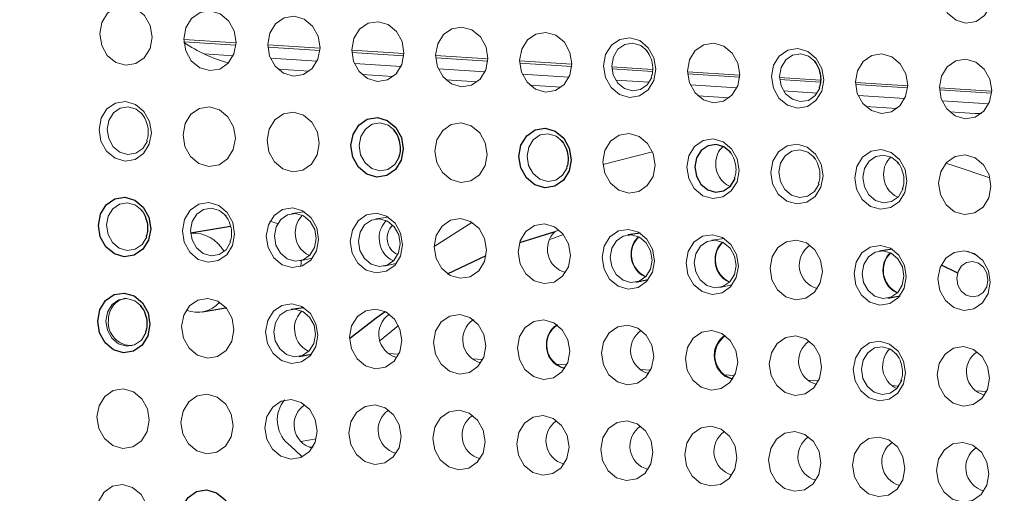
# Model space of a CAD drawing. Header units: millimetres. Extents: x -1472 to 1442, y -78 to 2620.
# Tile 81 of 102: x 700 to 741, y 967 to 986. Entities that reach past the tile are written whole.
import ezdxf

# ---------------------------------------------------------------- set-up
doc = ezdxf.new("R2010")
doc.units = ezdxf.units.MM

msp = doc.modelspace()

# ---------------------------------------------------------------- linework, layer by layer
at = {"color": 144, "linetype": 'Continuous', "lineweight": 18}
for p, q in [((706.935, 985.606), (709.106, 985.468)), ((706.938, 985.519), (709.101, 985.381)), ((710.421, 985.384), (712.592, 985.245)), ((710.424, 985.297), (712.587, 985.159)), ((707.778, 985.01), (708.985, 984.933)), ((713.907, 985.161), (716.078, 985.023)), ((713.91, 985.074), (716.073, 984.936)), ((717.393, 984.939), (719.564, 984.801)), ((710.534, 984.834), (712.471, 984.711)), ((714.02, 984.612), (715.957, 984.488)), ((717.396, 984.852), (719.559, 984.714)), ((720.879, 984.717), (723.05, 984.578)), ((720.882, 984.63), (723.045, 984.492)), ((724.703, 984.473), (726.404, 984.364)), ((710.851, 984.38), (712.147, 984.297)), ((714.336, 984.157), (715.633, 984.075)), ((717.506, 984.39), (719.443, 984.266)), ((720.992, 984.167), (722.928, 984.044)), ((724.71, 984.385), (726.394, 984.278)), ((727.851, 984.272), (730.021, 984.133)), ((727.854, 984.185), (730.017, 984.047)), ((717.822, 983.935), (719.119, 983.852)), ((721.308, 983.713), (722.605, 983.63)), ((724.868, 983.92), (726.264, 983.831)), ((727.964, 983.722), (729.9, 983.599)), ((731.675, 984.028), (733.376, 983.919)), ((731.682, 983.941), (733.366, 983.833)), ((734.822, 983.827), (736.993, 983.689)), ((734.826, 983.74), (736.989, 983.602)), ((728.28, 983.268), (729.577, 983.185)), ((731.84, 983.475), (733.236, 983.386)), ((734.935, 983.278), (736.872, 983.154)), ((738.308, 983.605), (740.479, 983.466)), ((738.312, 983.518), (740.475, 983.38)), ((735.252, 982.823), (736.549, 982.74)), ((738.421, 983.055), (740.358, 982.932)), ((738.738, 982.601), (739.786, 982.534)), ((739.786, 982.534), (740.064, 982.542)), ((726.398, 980.949), (724.339, 980.417)), ((711.944, 978.449), (711.426, 978.379)), ((710.514, 978.057), (710.833, 977.961)), ((715.429, 978.227), (714.912, 978.157)), ((729.373, 977.337), (728.856, 977.267)), ((739.47, 976.817), (739.877, 976.639)), ((711.762, 976.417), (712.273, 976.523)), ((715.248, 976.195), (715.759, 976.301)), ((729.192, 975.305), (729.703, 975.411)), ((704.41, 974.833), (704.527, 974.858)), ((715.083, 973.107), (715.847, 973.735)), ((715.42, 972.568), (715.864, 972.54)), ((718.906, 972.346), (719.35, 972.318)), ((722.392, 972.124), (722.836, 972.095)), ((725.878, 971.901), (726.322, 971.873)), ((729.364, 971.679), (729.808, 971.651)), ((732.85, 971.456), (733.294, 971.428)), ((736.336, 971.234), (736.628, 971.215)), ((739.822, 971.012), (740.266, 970.983)), ((711.798, 968.913), (712.434, 969.022)), ((711.552, 968.566), (711.258, 968.821)), ((711.854, 968.269), (711.552, 968.566))]:
    msp.add_line(p, q, dxfattribs=at)
at = {"color": 7, "linetype": 'Continuous', "lineweight": 25}
for p, q in [((708.872, 977.847), (707.218, 977.564)), ((720.883, 977.177), (722.353, 977.64)), ((725.887, 977.56), (725.37, 977.49)), ((736.345, 976.893), (735.828, 976.823)), ((738.385, 976.244), (739.065, 975.92)), ((725.706, 975.528), (726.217, 975.634)), ((736.164, 974.861), (736.675, 974.967)), ((707.704, 974.3), (708.686, 974.468)), ((711.914, 974.469), (711.397, 974.4)), ((711.732, 972.438), (712.244, 972.544)), ((712.154, 968.669), (712.302, 968.694))]:
    msp.add_line(p, q, dxfattribs=at)
at = {"color": 144, "linetype": 'Continuous', "lineweight": 18, "flags": 128}
for points in [[(740.509, 987.464), (740.423, 986.995), (740.185, 986.608), (739.83, 986.362), (739.414, 986.294), (739, 986.415), (738.649, 986.706), (738.417, 987.123), (738.338, 987.602), (738.424, 988.071), (738.662, 988.459), (739.016, 988.705), (739.433, 988.773), (739.847, 988.652), (740.198, 988.361), (740.43, 987.943), (740.509, 987.464)], [(705.62, 985.708), (705.534, 985.239), (705.295, 984.852), (704.941, 984.606), (704.525, 984.538), (704.11, 984.659), (703.76, 984.95), (703.528, 985.367), (703.449, 985.847), (703.535, 986.316), (703.773, 986.703), (704.127, 986.949), (704.543, 987.017), (704.958, 986.896), (705.308, 986.605), (705.541, 986.188), (705.62, 985.708)], [(709.106, 985.486), (709.02, 985.017), (708.781, 984.63), (708.427, 984.383), (708.011, 984.316), (707.596, 984.436), (707.246, 984.728), (707.014, 985.145), (706.935, 985.624), (707.021, 986.093), (707.259, 986.48), (707.613, 986.726), (708.029, 986.794), (708.444, 986.673), (708.794, 986.382), (709.027, 985.965), (709.106, 985.486)], [(712.592, 985.263), (712.506, 984.794), (712.267, 984.407), (711.913, 984.161), (711.497, 984.093), (711.082, 984.214), (710.732, 984.505), (710.5, 984.922), (710.421, 985.402), (710.507, 985.871), (710.745, 986.258), (711.099, 986.504), (711.515, 986.572), (711.93, 986.451), (712.28, 986.16), (712.513, 985.743), (712.592, 985.263)], [(716.078, 985.041), (715.992, 984.572), (715.753, 984.185), (715.399, 983.939), (714.983, 983.871), (714.568, 983.992), (714.218, 984.283), (713.986, 984.7), (713.907, 985.179), (713.993, 985.648), (714.231, 986.035), (714.585, 986.282), (715.001, 986.35), (715.416, 986.229), (715.766, 985.938), (715.999, 985.52), (716.078, 985.041)], [(719.564, 984.819), (719.478, 984.35), (719.239, 983.962), (718.885, 983.716), (718.469, 983.648), (718.054, 983.769), (717.704, 984.06), (717.472, 984.477), (717.393, 984.957), (717.479, 985.426), (717.717, 985.813), (718.071, 986.059), (718.487, 986.127), (718.902, 986.006), (719.252, 985.715), (719.485, 985.298), (719.564, 984.819)], [(723.05, 984.596), (722.964, 984.127), (722.725, 983.74), (722.371, 983.494), (721.955, 983.426), (721.54, 983.547), (721.19, 983.838), (720.958, 984.255), (720.879, 984.735), (720.965, 985.204), (721.203, 985.591), (721.557, 985.837), (721.973, 985.905), (722.388, 985.784), (722.738, 985.493), (722.971, 985.076), (723.05, 984.596)], [(726.536, 984.374), (726.45, 983.905), (726.211, 983.518), (725.857, 983.272), (725.441, 983.204), (725.026, 983.325), (724.676, 983.616), (724.444, 984.033), (724.365, 984.512), (724.451, 984.981), (724.689, 985.368), (725.043, 985.615), (725.459, 985.682), (725.874, 985.562), (726.224, 985.27), (726.457, 984.853), (726.536, 984.374)], [(726.18, 985.137), (725.909, 985.358), (725.578, 985.454), (725.245, 985.4), (724.962, 985.203), (724.772, 984.894), (724.703, 984.519), (724.766, 984.136), (724.952, 983.802), (725.232, 983.57), (725.563, 983.473), (725.896, 983.527), (726.179, 983.724), (726.369, 984.033), (726.371, 984.037)], [(730.022, 984.151), (729.936, 983.682), (729.697, 983.295), (729.343, 983.049), (728.927, 982.981), (728.512, 983.102), (728.162, 983.393), (727.93, 983.81), (727.851, 984.29), (727.937, 984.759), (728.175, 985.146), (728.529, 985.392), (728.945, 985.46), (729.36, 985.339), (729.71, 985.048), (729.943, 984.631), (730.022, 984.151)], [(733.508, 983.929), (733.422, 983.46), (733.183, 983.073), (732.829, 982.827), (732.413, 982.759), (731.998, 982.88), (731.648, 983.171), (731.416, 983.588), (731.336, 984.068), (731.423, 984.537), (731.661, 984.924), (732.015, 985.17), (732.431, 985.238), (732.846, 985.117), (733.196, 984.826), (733.429, 984.409), (733.508, 983.929)], [(733.152, 984.692), (732.881, 984.913), (732.55, 985.01), (732.217, 984.955), (731.934, 984.759), (731.744, 984.449), (731.675, 984.074), (731.738, 983.691), (731.924, 983.358), (732.204, 983.125), (732.535, 983.028), (732.868, 983.082), (733.151, 983.279), (733.341, 983.589), (733.343, 983.592)], [(736.994, 983.707), (736.908, 983.238), (736.669, 982.851), (736.315, 982.604), (735.899, 982.537), (735.484, 982.657), (735.134, 982.949), (734.902, 983.366), (734.822, 983.845), (734.909, 984.314), (735.147, 984.701), (735.501, 984.947), (735.917, 985.015), (736.332, 984.894), (736.682, 984.603), (736.915, 984.186), (736.994, 983.707)], [(740.48, 983.484), (740.394, 983.015), (740.155, 982.628), (739.801, 982.382), (739.385, 982.314), (738.97, 982.435), (738.62, 982.726), (738.388, 983.143), (738.308, 983.623), (738.395, 984.092), (738.633, 984.479), (738.987, 984.725), (739.403, 984.793), (739.818, 984.672), (740.168, 984.381), (740.401, 983.964), (740.48, 983.484)], [(705.59, 981.728), (705.504, 981.259), (705.266, 980.872), (704.912, 980.626), (704.496, 980.558), (704.081, 980.679), (703.731, 980.97), (703.498, 981.387), (703.419, 981.867), (703.505, 982.336), (703.744, 982.723), (704.098, 982.969), (704.514, 983.037), (704.929, 982.916), (705.279, 982.625), (705.511, 982.208), (705.59, 981.728)], [(705.234, 982.491), (704.964, 982.712), (704.633, 982.809), (704.3, 982.755), (704.017, 982.558), (703.826, 982.248), (703.758, 981.874), (703.821, 981.49), (704.007, 981.157), (704.286, 980.924), (704.618, 980.828), (704.951, 980.882), (705.234, 981.079), (705.424, 981.388), (705.426, 981.392)], [(709.076, 981.506), (708.99, 981.037), (708.752, 980.65), (708.398, 980.404), (707.982, 980.336), (707.567, 980.457), (707.217, 980.748), (706.984, 981.165), (706.905, 981.644), (706.991, 982.114), (707.23, 982.501), (707.584, 982.747), (708, 982.815), (708.415, 982.694), (708.765, 982.403), (708.997, 981.986), (709.076, 981.506)], [(712.562, 981.284), (712.476, 980.815), (712.238, 980.428), (711.884, 980.181), (711.468, 980.114), (711.053, 980.234), (710.703, 980.525), (710.47, 980.943), (710.391, 981.422), (710.477, 981.891), (710.716, 982.278), (711.07, 982.524), (711.486, 982.592), (711.901, 982.471), (712.251, 982.18), (712.483, 981.763), (712.562, 981.284)], [(715.692, 981.824), (715.422, 982.045), (715.091, 982.142), (714.758, 982.088), (714.475, 981.891), (714.284, 981.581), (714.216, 981.206), (714.279, 980.823), (714.464, 980.49), (714.744, 980.257), (715.076, 980.16), (715.409, 980.215), (715.692, 980.411), (715.882, 980.721), (715.884, 980.725)], [(719.534, 980.839), (719.448, 980.37), (719.21, 979.983), (718.856, 979.737), (718.44, 979.669), (718.025, 979.79), (717.675, 980.081), (717.442, 980.498), (717.363, 980.977), (717.449, 981.446), (717.688, 981.833), (718.042, 982.08), (718.458, 982.147), (718.873, 982.027), (719.223, 981.735), (719.455, 981.318), (719.534, 980.839)], [(722.664, 981.379), (722.394, 981.6), (722.063, 981.697), (721.73, 981.643), (721.447, 981.446), (721.256, 981.137), (721.187, 980.762), (721.251, 980.378), (721.436, 980.045), (721.716, 979.812), (722.048, 979.716), (722.381, 979.77), (722.664, 979.967), (722.854, 980.276), (722.856, 980.28)], [(726.506, 980.394), (726.42, 979.925), (726.182, 979.538), (725.828, 979.292), (725.412, 979.224), (724.997, 979.345), (724.647, 979.636), (724.414, 980.053), (724.335, 980.533), (724.421, 981.002), (724.66, 981.389), (725.014, 981.635), (725.43, 981.703), (725.845, 981.582), (726.195, 981.291), (726.427, 980.874), (726.506, 980.394)], [(729.992, 980.172), (729.906, 979.703), (729.668, 979.316), (729.314, 979.069), (728.898, 979.002), (728.483, 979.122), (728.133, 979.414), (727.9, 979.831), (727.821, 980.31), (727.907, 980.779), (728.146, 981.166), (728.5, 981.412), (728.916, 981.48), (729.331, 981.359), (729.681, 981.068), (729.913, 980.651), (729.992, 980.172)], [(733.478, 979.949), (733.392, 979.48), (733.154, 979.093), (732.8, 978.847), (732.384, 978.779), (731.969, 978.9), (731.619, 979.191), (731.386, 979.608), (731.307, 980.088), (731.393, 980.557), (731.632, 980.944), (731.986, 981.19), (732.402, 981.258), (732.817, 981.137), (733.167, 980.846), (733.399, 980.429), (733.478, 979.949)], [(733.122, 980.712), (732.852, 980.933), (732.52, 981.03), (732.188, 980.976), (731.905, 980.779), (731.714, 980.469), (731.645, 980.095), (731.709, 979.711), (731.894, 979.378), (732.174, 979.145), (732.506, 979.049), (732.838, 979.103), (733.122, 979.3), (733.312, 979.609), (733.314, 979.613)], [(736.964, 979.727), (736.878, 979.258), (736.64, 978.871), (736.286, 978.625), (735.87, 978.557), (735.455, 978.678), (735.105, 978.969), (734.872, 979.386), (734.793, 979.865), (734.879, 980.334), (735.118, 980.722), (735.472, 980.968), (735.888, 981.036), (736.303, 980.915), (736.653, 980.624), (736.885, 980.206), (736.964, 979.727)], [(736.608, 980.49), (736.338, 980.711), (736.006, 980.807), (735.674, 980.753), (735.391, 980.556), (735.2, 980.247), (735.131, 979.872), (735.195, 979.489), (735.38, 979.155), (735.66, 978.923), (735.992, 978.826), (736.324, 978.88), (736.608, 979.077), (736.798, 979.387), (736.799, 979.39)], [(740.45, 979.505), (740.364, 979.036), (740.126, 978.648), (739.772, 978.402), (739.356, 978.334), (738.941, 978.455), (738.591, 978.746), (738.358, 979.164), (738.279, 979.643), (738.365, 980.112), (738.604, 980.499), (738.958, 980.745), (739.374, 980.813), (739.789, 980.692), (740.139, 980.401), (740.371, 979.984), (740.45, 979.505)], [(740.408, 979.862), (738.959, 980.353), (738.575, 980.467)], [(705.205, 978.512), (704.935, 978.733), (704.603, 978.829), (704.271, 978.775), (703.988, 978.578), (703.797, 978.269), (703.728, 977.894), (703.791, 977.511), (703.977, 977.177), (704.257, 976.944), (704.589, 976.848), (704.921, 976.902), (705.204, 977.099), (705.395, 977.408), (705.396, 977.412)], [(709.047, 977.526), (708.961, 977.057), (708.723, 976.67), (708.368, 976.424), (707.952, 976.356), (707.538, 976.477), (707.187, 976.768), (706.955, 977.185), (706.876, 977.665), (706.962, 978.134), (707.2, 978.521), (707.554, 978.767), (707.971, 978.835), (708.385, 978.714), (708.736, 978.423), (708.968, 978.006), (709.047, 977.526)], [(708.691, 978.289), (708.421, 978.51), (708.089, 978.607), (707.757, 978.553), (707.473, 978.356), (707.283, 978.046), (707.214, 977.672), (707.277, 977.288), (707.463, 976.955), (707.743, 976.722), (708.075, 976.626), (708.407, 976.68), (708.69, 976.877), (708.881, 977.186), (708.882, 977.19)], [(712.533, 977.304), (712.447, 976.835), (712.209, 976.448), (711.854, 976.202), (711.438, 976.134), (711.024, 976.255), (710.673, 976.546), (710.441, 976.963), (710.362, 977.442), (710.448, 977.911), (710.686, 978.298), (711.04, 978.545), (711.457, 978.613), (711.871, 978.492), (712.222, 978.201), (712.454, 977.783), (712.533, 977.304)], [(712.436, 977.338), (712.372, 977.722), (712.187, 978.055), (711.907, 978.288), (711.575, 978.384), (711.243, 978.33), (710.959, 978.133), (710.769, 977.824), (710.7, 977.449), (710.763, 977.066), (710.949, 976.732), (711.229, 976.5), (711.561, 976.403), (711.893, 976.457), (712.176, 976.654), (712.367, 976.964), (712.436, 977.338)], [(716.019, 977.082), (715.933, 976.613), (715.695, 976.225), (715.34, 975.979), (714.924, 975.911), (714.51, 976.032), (714.159, 976.323), (713.927, 976.74), (713.848, 977.22), (713.934, 977.689), (714.172, 978.076), (714.526, 978.322), (714.943, 978.39), (715.357, 978.269), (715.708, 977.978), (715.94, 977.561), (716.019, 977.082)], [(715.922, 977.116), (715.858, 977.499), (715.673, 977.833), (715.393, 978.065), (715.061, 978.162), (714.729, 978.108), (714.445, 977.911), (714.255, 977.602), (714.186, 977.227), (714.249, 976.843), (714.435, 976.51), (714.715, 976.277), (715.047, 976.181), (715.379, 976.235), (715.662, 976.432), (715.853, 976.741), (715.922, 977.116)], [(719.505, 976.859), (719.419, 976.39), (719.181, 976.003), (718.826, 975.757), (718.41, 975.689), (717.996, 975.81), (717.645, 976.101), (717.413, 976.518), (717.334, 976.998), (717.42, 977.467), (717.658, 977.854), (718.012, 978.1), (718.429, 978.168), (718.843, 978.047), (719.194, 977.756), (719.426, 977.339), (719.505, 976.859)], [(718.902, 978.013), (718.892, 978.008), (717.334, 977.007)], [(722.991, 976.637), (722.905, 976.168), (722.667, 975.781), (722.312, 975.535), (721.896, 975.467), (721.481, 975.588), (721.131, 975.879), (720.899, 976.296), (720.82, 976.775), (720.906, 977.244), (721.144, 977.631), (721.498, 977.878), (721.915, 977.945), (722.329, 977.825), (722.679, 977.533), (722.912, 977.116), (722.991, 976.637)], [(722.117, 977.295), (722.288, 977.359), (722.701, 977.507)], [(726.477, 976.414), (726.391, 975.945), (726.153, 975.558), (725.798, 975.312), (725.382, 975.244), (724.967, 975.365), (724.617, 975.656), (724.385, 976.073), (724.306, 976.553), (724.392, 977.022), (724.63, 977.409), (724.984, 977.655), (725.401, 977.723), (725.815, 977.602), (726.165, 977.311), (726.398, 976.894), (726.477, 976.414)], [(726.38, 976.449), (726.316, 976.832), (726.131, 977.166), (725.851, 977.398), (725.519, 977.495), (725.186, 977.441), (724.903, 977.244), (724.713, 976.935), (724.644, 976.56), (724.707, 976.176), (724.893, 975.843), (725.173, 975.61), (725.504, 975.514), (725.837, 975.568), (726.12, 975.765), (726.311, 976.074), (726.38, 976.449)], [(729.963, 976.192), (729.877, 975.723), (729.639, 975.336), (729.284, 975.09), (728.868, 975.022), (728.453, 975.143), (728.103, 975.434), (727.871, 975.851), (727.792, 976.331), (727.878, 976.8), (728.116, 977.187), (728.47, 977.433), (728.886, 977.501), (729.301, 977.38), (729.651, 977.089), (729.884, 976.672), (729.963, 976.192)], [(729.866, 976.227), (729.802, 976.61), (729.617, 976.943), (729.337, 977.176), (729.005, 977.273), (728.672, 977.218), (728.389, 977.022), (728.199, 976.712), (728.13, 976.337), (728.193, 975.954), (728.379, 975.621), (728.659, 975.388), (728.99, 975.291), (729.323, 975.345), (729.606, 975.542), (729.797, 975.852), (729.866, 976.227)], [(733.449, 975.97), (733.363, 975.501), (733.124, 975.114), (732.77, 974.867), (732.354, 974.8), (731.939, 974.92), (731.589, 975.212), (731.357, 975.629), (731.278, 976.108), (731.364, 976.577), (731.602, 976.964), (731.956, 977.21), (732.372, 977.278), (732.787, 977.157), (733.137, 976.866), (733.37, 976.449), (733.449, 975.97)], [(736.935, 975.747), (736.849, 975.278), (736.61, 974.891), (736.256, 974.645), (735.84, 974.577), (735.425, 974.698), (735.075, 974.989), (734.843, 975.406), (734.764, 975.886), (734.85, 976.355), (735.088, 976.742), (735.442, 976.988), (735.858, 977.056), (736.273, 976.935), (736.623, 976.644), (736.856, 976.227), (736.935, 975.747)], [(736.838, 975.782), (736.774, 976.165), (736.589, 976.498), (736.309, 976.731), (735.977, 976.828), (735.644, 976.774), (735.361, 976.577), (735.171, 976.267), (735.102, 975.892), (735.165, 975.509), (735.351, 975.176), (735.631, 974.943), (735.962, 974.846), (736.295, 974.901), (736.578, 975.097), (736.769, 975.407), (736.838, 975.782)], [(740.421, 975.525), (740.335, 975.056), (740.096, 974.669), (739.742, 974.423), (739.326, 974.355), (738.911, 974.476), (738.561, 974.767), (738.329, 975.184), (738.25, 975.663), (738.336, 976.132), (738.574, 976.519), (738.928, 976.766), (739.344, 976.833), (739.759, 976.713), (740.109, 976.422), (740.342, 976.004), (740.421, 975.525)], [(711.808, 976.427), (711.81, 976.338), (711.802, 976.182)], [(740.325, 975.612), (740.278, 975.897), (740.14, 976.146), (739.931, 976.319), (739.684, 976.391), (739.436, 976.351), (739.225, 976.204), (739.083, 975.974), (739.032, 975.694), (739.079, 975.408), (739.217, 975.16), (739.426, 974.987), (739.673, 974.915), (739.921, 974.955), (740.132, 975.102), (740.274, 975.332), (740.325, 975.612)], [(705.176, 974.532), (704.905, 974.753), (704.574, 974.85), (704.241, 974.795), (703.958, 974.598), (703.768, 974.289), (703.699, 973.914), (703.762, 973.531), (703.948, 973.197), (704.228, 972.965), (704.559, 972.868), (704.892, 972.922), (705.175, 973.119), (705.365, 973.429), (705.367, 973.432)], [(709.018, 973.547), (708.932, 973.078), (708.693, 972.691), (708.339, 972.444), (707.923, 972.377), (707.508, 972.497), (707.158, 972.788), (706.926, 973.206), (706.846, 973.685), (706.933, 974.154), (707.171, 974.541), (707.525, 974.787), (707.941, 974.855), (708.356, 974.734), (708.706, 974.443), (708.939, 974.026), (709.018, 973.547)], [(712.504, 973.324), (712.418, 972.855), (712.179, 972.468), (711.825, 972.222), (711.409, 972.154), (710.994, 972.275), (710.644, 972.566), (710.412, 972.983), (710.332, 973.463), (710.419, 973.932), (710.657, 974.319), (711.011, 974.565), (711.427, 974.633), (711.842, 974.512), (712.192, 974.221), (712.425, 973.804), (712.504, 973.324)], [(712.406, 973.359), (712.343, 973.742), (712.157, 974.075), (711.877, 974.308), (711.546, 974.405), (711.213, 974.351), (710.93, 974.154), (710.74, 973.844), (710.671, 973.469), (710.734, 973.086), (710.92, 972.753), (711.2, 972.52), (711.531, 972.423), (711.864, 972.478), (712.147, 972.674), (712.337, 972.984), (712.406, 973.359)], [(715.99, 973.102), (715.903, 972.633), (715.665, 972.246), (715.311, 972), (714.895, 971.932), (714.48, 972.053), (714.13, 972.344), (713.898, 972.761), (713.818, 973.24), (713.905, 973.709), (714.143, 974.096), (714.497, 974.343), (714.913, 974.41), (715.328, 974.29), (715.678, 973.998), (715.911, 973.581), (715.99, 973.102)], [(719.476, 972.879), (719.389, 972.41), (719.151, 972.023), (718.797, 971.777), (718.381, 971.709), (717.966, 971.83), (717.616, 972.121), (717.384, 972.538), (717.304, 973.018), (717.391, 973.487), (717.629, 973.874), (717.983, 974.12), (718.399, 974.188), (718.814, 974.067), (719.164, 973.776), (719.396, 973.359), (719.476, 972.879)], [(722.962, 972.657), (722.875, 972.188), (722.637, 971.801), (722.283, 971.555), (721.867, 971.487), (721.452, 971.608), (721.102, 971.899), (720.87, 972.316), (720.79, 972.796), (720.877, 973.265), (721.115, 973.652), (721.469, 973.898), (721.885, 973.966), (722.3, 973.845), (722.65, 973.554), (722.882, 973.137), (722.962, 972.657)], [(726.448, 972.435), (726.361, 971.966), (726.123, 971.579), (725.769, 971.332), (725.353, 971.265), (724.938, 971.385), (724.588, 971.677), (724.356, 972.094), (724.276, 972.573), (724.363, 973.042), (724.601, 973.429), (724.955, 973.675), (725.371, 973.743), (725.786, 973.622), (726.136, 973.331), (726.368, 972.914), (726.448, 972.435)], [(729.934, 972.212), (729.847, 971.743), (729.609, 971.356), (729.255, 971.11), (728.839, 971.042), (728.424, 971.163), (728.074, 971.454), (727.841, 971.871), (727.762, 972.351), (727.848, 972.82), (728.087, 973.207), (728.441, 973.453), (728.857, 973.521), (729.272, 973.4), (729.622, 973.109), (729.854, 972.692), (729.934, 972.212)], [(733.42, 971.99), (733.333, 971.521), (733.095, 971.134), (732.741, 970.888), (732.325, 970.82), (731.91, 970.941), (731.56, 971.232), (731.327, 971.649), (731.248, 972.128), (731.334, 972.597), (731.573, 972.985), (731.927, 973.231), (732.343, 973.299), (732.758, 973.178), (733.108, 972.887), (733.34, 972.469), (733.42, 971.99)], [(736.906, 971.768), (736.819, 971.299), (736.581, 970.912), (736.227, 970.665), (735.811, 970.597), (735.396, 970.718), (735.046, 971.009), (734.813, 971.427), (734.734, 971.906), (734.82, 972.375), (735.059, 972.762), (735.413, 973.008), (735.829, 973.076), (736.244, 972.955), (736.594, 972.664), (736.826, 972.247), (736.906, 971.768)], [(736.549, 972.53), (736.279, 972.751), (735.948, 972.848), (735.615, 972.794), (735.332, 972.597), (735.141, 972.288), (735.073, 971.913), (735.136, 971.529), (735.322, 971.196), (735.602, 970.963), (735.933, 970.867), (736.266, 970.921), (736.549, 971.118), (736.739, 971.427), (736.756, 971.475)], [(740.391, 971.545), (740.305, 971.076), (740.067, 970.689), (739.713, 970.443), (739.297, 970.375), (738.882, 970.496), (738.532, 970.787), (738.299, 971.204), (738.22, 971.684), (738.306, 972.153), (738.545, 972.54), (738.899, 972.786), (739.315, 972.854), (739.73, 972.733), (740.08, 972.442), (740.312, 972.025), (740.391, 971.545)], [(705.502, 969.789), (705.416, 969.32), (705.178, 968.933), (704.824, 968.687), (704.408, 968.619), (703.993, 968.74), (703.643, 969.031), (703.41, 969.448), (703.331, 969.928), (703.417, 970.397), (703.656, 970.784), (704.01, 971.03), (704.426, 971.098), (704.841, 970.977), (705.191, 970.686), (705.423, 970.269), (705.502, 969.789)], [(708.988, 969.567), (708.902, 969.098), (708.664, 968.711), (708.31, 968.465), (707.894, 968.397), (707.479, 968.518), (707.129, 968.809), (706.896, 969.226), (706.817, 969.705), (706.903, 970.174), (707.142, 970.561), (707.496, 970.808), (707.912, 970.876), (708.327, 970.755), (708.677, 970.464), (708.909, 970.046), (708.988, 969.567)], [(712.474, 969.345), (712.388, 968.876), (712.15, 968.488), (711.796, 968.242), (711.38, 968.174), (710.965, 968.295), (710.615, 968.586), (710.382, 969.004), (710.303, 969.483), (710.389, 969.952), (710.628, 970.339), (710.982, 970.585), (711.398, 970.653), (711.813, 970.532), (712.163, 970.241), (712.395, 969.824), (712.474, 969.345)], [(715.96, 969.122), (715.874, 968.653), (715.636, 968.266), (715.282, 968.02), (714.866, 967.952), (714.451, 968.073), (714.101, 968.364), (713.868, 968.781), (713.789, 969.261), (713.875, 969.73), (714.113, 970.117), (714.468, 970.363), (714.884, 970.431), (715.299, 970.31), (715.649, 970.019), (715.881, 969.602), (715.96, 969.122)], [(719.446, 968.9), (719.36, 968.431), (719.122, 968.044), (718.768, 967.798), (718.351, 967.73), (717.937, 967.851), (717.587, 968.142), (717.354, 968.559), (717.275, 969.038), (717.361, 969.507), (717.599, 969.894), (717.954, 970.141), (718.37, 970.208), (718.785, 970.088), (719.135, 969.796), (719.367, 969.379), (719.446, 968.9)], [(722.932, 968.677), (722.846, 968.208), (722.608, 967.821), (722.254, 967.575), (721.837, 967.507), (721.423, 967.628), (721.073, 967.919), (720.84, 968.336), (720.761, 968.816), (720.847, 969.285), (721.085, 969.672), (721.44, 969.918), (721.856, 969.986), (722.271, 969.865), (722.621, 969.574), (722.853, 969.157), (722.932, 968.677)], [(726.418, 968.455), (726.332, 967.986), (726.094, 967.599), (725.74, 967.353), (725.323, 967.285), (724.909, 967.406), (724.558, 967.697), (724.326, 968.114), (724.247, 968.594), (724.333, 969.063), (724.571, 969.45), (724.926, 969.696), (725.342, 969.764), (725.756, 969.643), (726.107, 969.352), (726.339, 968.935), (726.418, 968.455)], [(729.904, 968.233), (729.818, 967.764), (729.58, 967.377), (729.226, 967.13), (728.809, 967.063), (728.395, 967.183), (728.044, 967.475), (727.812, 967.892), (727.733, 968.371), (727.819, 968.84), (728.057, 969.227), (728.412, 969.473), (728.828, 969.541), (729.242, 969.42), (729.593, 969.129), (729.825, 968.712), (729.904, 968.233)], [(733.39, 968.01), (733.304, 967.541), (733.066, 967.154), (732.712, 966.908), (732.295, 966.84), (731.881, 966.961), (731.53, 967.252), (731.298, 967.669), (731.219, 968.149), (731.305, 968.618), (731.543, 969.005), (731.898, 969.251), (732.314, 969.319), (732.728, 969.198), (733.079, 968.907), (733.311, 968.49), (733.39, 968.01)], [(736.876, 967.788), (736.79, 967.319), (736.552, 966.932), (736.198, 966.686), (735.781, 966.618), (735.367, 966.739), (735.016, 967.03), (734.784, 967.447), (734.705, 967.926), (734.791, 968.395), (735.029, 968.782), (735.384, 969.029), (735.8, 969.096), (736.214, 968.976), (736.565, 968.685), (736.797, 968.267), (736.876, 967.788)], [(740.362, 967.566), (740.276, 967.096), (740.038, 966.709), (739.684, 966.463), (739.267, 966.395), (738.853, 966.516), (738.502, 966.807), (738.27, 967.224), (738.191, 967.704), (738.277, 968.173), (738.515, 968.56), (738.87, 968.806), (739.286, 968.874), (739.7, 968.753), (740.051, 968.462), (740.283, 968.045), (740.362, 967.566)], [(705.473, 965.81), (705.387, 965.341), (705.148, 964.954), (704.794, 964.707), (704.378, 964.64), (703.963, 964.76), (703.613, 965.051), (703.381, 965.469), (703.302, 965.948), (703.388, 966.417), (703.626, 966.804), (703.98, 967.05), (704.396, 967.118), (704.811, 966.997), (705.161, 966.706), (705.394, 966.289), (705.473, 965.81)]]:
    msp.add_lwpolyline(points, dxfattribs=at)
at = {"color": 7, "linetype": 'Continuous', "lineweight": 25, "flags": 128}
for points in [[(716.048, 981.061), (715.962, 980.592), (715.724, 980.205), (715.37, 979.959), (714.954, 979.891), (714.539, 980.012), (714.189, 980.303), (713.956, 980.72), (713.877, 981.2), (713.963, 981.669), (714.202, 982.056), (714.556, 982.302), (714.972, 982.37), (715.387, 982.249), (715.737, 981.958), (715.969, 981.541), (716.048, 981.061)], [(723.02, 980.616), (722.934, 980.147), (722.696, 979.76), (722.342, 979.514), (721.926, 979.446), (721.511, 979.567), (721.161, 979.858), (720.928, 980.275), (720.849, 980.755), (720.935, 981.224), (721.174, 981.611), (721.528, 981.857), (721.944, 981.925), (722.359, 981.804), (722.709, 981.513), (722.941, 981.096), (723.02, 980.616)], [(729.636, 980.935), (729.366, 981.156), (729.034, 981.252), (728.702, 981.198), (728.419, 981.001), (728.228, 980.692), (728.159, 980.317), (728.223, 979.934), (728.408, 979.6), (728.688, 979.368), (729.02, 979.271), (729.352, 979.325), (729.636, 979.522), (729.826, 979.831), (729.828, 979.835)], [(705.561, 977.749), (705.475, 977.28), (705.237, 976.893), (704.882, 976.646), (704.466, 976.579), (704.052, 976.699), (703.701, 976.991), (703.469, 977.408), (703.39, 977.887), (703.476, 978.356), (703.714, 978.743), (704.068, 978.989), (704.485, 979.057), (704.899, 978.936), (705.25, 978.645), (705.482, 978.228), (705.561, 977.749)], [(717.888, 975.876), (719.252, 976.531), (719.485, 976.632)], [(705.532, 973.769), (705.446, 973.3), (705.207, 972.913), (704.853, 972.667), (704.437, 972.599), (704.022, 972.72), (703.672, 973.011), (703.44, 973.428), (703.36, 973.907), (703.447, 974.377), (703.685, 974.764), (704.039, 975.01), (704.455, 975.078), (704.87, 974.957), (705.22, 974.666), (705.453, 974.249), (705.532, 973.769)], [(713.819, 973.191), (714.925, 974.042), (715.297, 974.306)], [(708.959, 965.587), (708.873, 965.118), (708.634, 964.731), (708.28, 964.485), (707.864, 964.417), (707.449, 964.538), (707.099, 964.829), (706.867, 965.246), (706.788, 965.726), (706.874, 966.195), (707.112, 966.582), (707.466, 966.828), (707.882, 966.896), (708.297, 966.775), (708.647, 966.484), (708.88, 966.067), (708.959, 965.587)]]:
    msp.add_lwpolyline(points, dxfattribs=at)
at = {"color": 144, "linetype": 'Continuous', "lineweight": 18}
for centre, radius, start, end in [((710.483, 990.75), 6.346, 236.0659, 254.4951), ((729.97, 980.478), 0.946, 132.6404, 181.2013), ((730.028, 980.417), 1.005, 177.64, 245.7476), ((736.941, 980.034), 0.946, 132.3206, 181.2143), ((737.001, 979.973), 1.007, 177.6662, 245.2164), ((712.51, 977.611), 0.946, 132.6395, 181.2013), ((715.996, 977.389), 0.946, 132.3206, 181.2143), ((707.325, 976.112), 1.454, 28.1613, 94.1886), ((712.569, 977.549), 1.005, 177.6399, 245.7484), ((716.142, 977.357), 0.762, 134.9987, 243.6903), ((723.04, 976.904), 1.007, 133.0426, 255.2826), ((716.055, 977.327), 1.005, 177.6403, 245.7413), ((726.454, 976.721), 0.946, 132.6372, 181.2014), ((726.545, 976.681), 1.021, 134.475, 244.9445), ((729.94, 976.499), 0.946, 132.6367, 181.2014), ((730.03, 976.459), 1.021, 134.4722, 244.9473), ((726.513, 976.66), 1.005, 177.6398, 245.7507), ((733.493, 976.232), 1.001, 123.9205, 255.4989), ((736.911, 976.054), 0.946, 132.3206, 181.2143), ((737.001, 976.014), 1.02, 134.4145, 245.005), ((729.998, 976.438), 1.005, 177.6398, 245.7512), ((736.972, 975.993), 1.007, 177.6662, 245.2164), ((704.714, 973.976), 0.911, 113.2125, 182.811), ((707.49, 975.555), 1.273, 249.1277, 317.358), ((712.481, 973.631), 0.946, 132.6394, 181.2013), ((704.766, 973.857), 0.965, 175.5721, 271.9262), ((716.033, 973.364), 1.001, 123.9258, 255.4937), ((719.519, 973.142), 1.001, 123.9244, 255.4951), ((712.539, 973.57), 1.005, 177.6399, 245.7486), ((722.914, 972.971), 0.922, 121.2648, 181.6655), ((723.005, 972.92), 1.001, 123.9252, 255.4943), ((726.491, 972.697), 1.001, 123.9267, 255.4928), ((729.886, 972.526), 0.922, 121.2625, 181.6656), ((733.463, 972.252), 1.001, 123.921, 255.4985), ((722.973, 972.894), 0.982, 177.0808, 256.6878), ((736.973, 972.034), 1.021, 134.4741, 244.9454), ((740.435, 971.808), 1.001, 123.9251, 255.4944), ((729.945, 972.449), 0.982, 177.0807, 256.69), ((712.128, 969.801), 1.31, 139.9973, 228.416), ((712.518, 969.607), 1.001, 123.9257, 255.4938), ((716.006, 969.384), 1.002, 124.1976, 254.3328), ((719.49, 969.162), 1.001, 123.9239, 255.4956), ((722.976, 968.94), 1.001, 123.9215, 255.4979), ((726.462, 968.718), 1.001, 123.9276, 255.4918), ((729.948, 968.495), 1.001, 123.924, 255.4955), ((733.434, 968.273), 1.001, 123.9254, 255.4941), ((736.92, 968.05), 1.001, 123.9219, 255.4976), ((740.406, 967.828), 1.001, 123.9198, 255.4997)]:
    msp.add_arc(centre, radius, start, end, dxfattribs=at)
at = {"color": 7, "linetype": 'Continuous', "lineweight": 25}
msp.add_arc((729.977, 972.475), 1.001, 123.9228, 255.4967, dxfattribs=at)
for points, knots in [([(565.814, 614.81), (564.679, 612.233), (562.521, 607.334), (559.932, 600.059), (557.902, 593.413), (556.354, 587.43), (555.19, 582.16), (554.333, 577.637), (553.735, 573.996), (553.327, 571.195), (553.054, 569.135), (552.874, 567.67), (552.748, 566.58), (552.645, 565.649), (552.533, 564.593), (552.411, 563.377), (552.211, 561.217), (551.945, 557.858), (551.682, 553.253), (551.509, 547.988), (551.465, 542.173), (551.592, 535.849), (552.002, 527.212), (552.948, 516.292), (554.746, 502.991), (557.237, 489.266), (560.429, 475.134), (564.329, 460.615), (568.929, 445.761), (573.87, 431.625), (578.837, 418.709), (583.487, 407.476), (587.912, 397.414), (592.022, 388.527), (595.739, 380.815), (598.66, 374.96), (600.75, 370.866), (602.007, 368.434), (603.003, 366.524), (604.025, 364.579), (605.355, 362.072), (607.091, 358.84), (609.244, 354.894), (611.837, 350.228), (614.915, 344.804), (618.507, 338.623), (622.624, 331.725), (627.121, 324.402), (631.838, 316.941), (636.623, 309.587), (641.446, 302.377), (648.464, 292.164), (657.756, 279.224), (669.444, 263.896), (679.153, 251.88), (686.599, 243.045), (691.553, 237.314), (695.969, 232.322), (699.802, 228.075), (703.299, 224.266), (706.54, 220.794), (709.796, 217.361), (713.195, 213.833), (717.054, 209.901), (722.044, 204.921), (728.318, 198.835), (736.036, 191.63), (744.655, 183.937), (754.124, 175.916), (764.39, 167.728), (775.522, 159.454), (787.51, 151.26), (800.342, 143.333), (814.007, 135.901), (826.978, 129.919), (838.865, 125.384), (849.278, 122.151), (859.512, 119.731), (869.535, 118.142), (878.81, 117.44), (887.329, 117.482), (895.107, 118.119), (902.672, 119.355), (909.995, 121.185), (917.047, 123.596), (924.119, 126.709), (930.94, 130.471), (937.297, 134.73), (942.763, 139.01), (947.422, 143.151), (951.349, 147.024), (954.717, 150.639), (957.849, 154.255), (961.028, 158.196), (964.406, 162.715), (968.124, 168.102), (972.152, 174.484), (976.456, 181.996), (980.871, 190.522), (985.357, 200.152), (989.51, 210.094), (993.327, 220.18), (996.73, 230.019), (999.916, 240.078), (1002.834, 250.105), (1006.011, 261.928), (1009.295, 275.42), (1012.556, 290.412), (1015.369, 304.769), (1017.513, 316.827), (1019.137, 326.667), (1020.349, 334.41), (1021.441, 341.754), (1022.403, 348.547), (1023.211, 354.501), (1023.858, 359.444), (1024.352, 363.334), (1024.745, 366.498), (1025.067, 369.134), (1025.36, 371.578), (1025.639, 373.938), (1025.918, 376.346), (1026.2, 378.807), (1026.486, 381.355), (1026.874, 384.867), (1027.375, 389.523), (1027.991, 395.475), (1028.728, 402.9), (1029.581, 411.984), (1030.536, 422.927), (1031.513, 435.071), (1032.421, 447.449), (1033.256, 459.942), (1034.016, 472.425), (1034.749, 485.781), (1035.445, 500.035), (1036.089, 515.113), (1036.674, 531.027), (1037.191, 547.79), (1037.634, 565.514), (1038.014, 584.367), (1038.3, 604.355), (1038.485, 625.519), (1038.559, 647.765), (1038.513, 671.111), (1038.34, 695.575), (1038.038, 720.65), (1037.611, 746.306), (1037.061, 772.508), (1036.377, 799.739), (1035.556, 828.002), (1034.594, 857.296), (1033.49, 887.618), (1032.248, 918.888), (1030.882, 950.729), (1029.419, 982.722), (1027.728, 1017.753), (1025.798, 1055.683), (1023.623, 1096.396), (1021.296, 1138.31), (1018.832, 1181.3), (1016.248, 1225.237), (1013.675, 1268.214), (1011.137, 1310.172), (1008.654, 1351.06), (1006.287, 1390.108), (1004.048, 1427.323), (1001.944, 1462.72), (999.939, 1497.046), (998.042, 1530.284), (996.251, 1562.548), (994.574, 1593.822), (993.016, 1624.091), (991.587, 1653.22), (990.289, 1681.213), (989.123, 1708.074), (988.088, 1733.813), (987.184, 1758.443), (986.395, 1782.324), (985.727, 1805.439), (985.18, 1827.775), (984.761, 1848.971), (984.464, 1869.098), (984.279, 1888.519), (984.195, 1910.837), (984.302, 1936.366), (984.749, 1965.028), (985.584, 1993.437), (986.556, 2014.534), (987.376, 2028.423), (987.819, 2035.286), (988.298, 2042.09), (988.814, 2048.829), (989.356, 2055.348), (989.897, 2061.381), (990.411, 2066.717), (990.875, 2071.255), (991.278, 2075.016), (991.57, 2077.624), (991.765, 2079.322), (991.92, 2080.656), (992.151, 2082.617), (992.514, 2085.605), (993.154, 2090.643), (994.094, 2097.525), (995.386, 2106.012), (996.919, 2114.92), (998.73, 2124.086), (1000.798, 2133.083), (1003.055, 2141.481), (1005.408, 2148.998), (1007.821, 2155.664), (1010.277, 2161.566), (1012.961, 2167.21), (1015.915, 2172.601), (1019.185, 2177.673), (1021.973, 2181.482), (1023.712, 2183.452), (1024.317, 2184.137)], [0, 0, 0, 0, 0.003436, 0.006534, 0.0093, 0.01174, 0.013858, 0.015655, 0.017132, 0.018161, 0.018945, 0.019543, 0.019872, 0.020222, 0.020634, 0.021109, 0.021647, 0.023162, 0.025027, 0.026991, 0.029239, 0.031704, 0.034214, 0.039066, 0.04407, 0.049232, 0.05456, 0.060056, 0.065723, 0.07153, 0.076326, 0.080705, 0.084657, 0.088171, 0.091239, 0.093857, 0.095198, 0.096173, 0.096795, 0.097509, 0.098533, 0.09984, 0.101447, 0.103355, 0.105564, 0.108129, 0.111008, 0.114157, 0.117314, 0.120436, 0.123521, 0.126568, 0.133647, 0.140489, 0.147081, 0.150074, 0.152773, 0.155132, 0.157157, 0.158851, 0.160626, 0.162201, 0.163877, 0.165829, 0.168052, 0.171362, 0.175109, 0.17926, 0.183624, 0.188278, 0.193193, 0.198339, 0.203682, 0.209192, 0.214839, 0.218834, 0.222696, 0.226413, 0.230001, 0.233474, 0.236293, 0.239056, 0.241771, 0.244446, 0.247089, 0.249702, 0.252676, 0.255397, 0.257868, 0.260089, 0.262056, 0.263761, 0.265367, 0.267166, 0.269172, 0.271396, 0.274162, 0.277237, 0.280648, 0.284422, 0.288588, 0.292159, 0.295941, 0.299707, 0.303427, 0.307091, 0.312775, 0.318246, 0.323461, 0.328383, 0.331309, 0.334098, 0.336741, 0.339227, 0.341414, 0.343147, 0.344542, 0.345594, 0.346546, 0.347373, 0.348217, 0.349079, 0.349957, 0.350857, 0.351811, 0.353723, 0.355847, 0.358189, 0.361674, 0.365572, 0.369895, 0.374658, 0.378797, 0.383236, 0.387983, 0.393048, 0.398439, 0.404059, 0.410011, 0.416301, 0.422939, 0.430063, 0.437563, 0.445446, 0.453717, 0.462384, 0.47145, 0.48037, 0.489651, 0.499297, 0.509308, 0.519685, 0.530426, 0.541529, 0.552912, 0.564258, 0.575522, 0.590131, 0.604557, 0.618776, 0.634659, 0.650223, 0.665445, 0.680304, 0.694781, 0.708862, 0.721762, 0.734288, 0.746434, 0.758193, 0.769562, 0.780671, 0.791377, 0.801678, 0.811577, 0.821076, 0.830178, 0.838889, 0.847213, 0.855526, 0.86343, 0.870934, 0.878047, 0.884824, 0.891591, 0.901804, 0.912032, 0.922202, 0.932234, 0.934725, 0.9372, 0.939659, 0.942099, 0.94452, 0.946755, 0.948684, 0.950358, 0.951733, 0.952818, 0.953231, 0.953605, 0.954291, 0.955398, 0.956914, 0.959883, 0.963077, 0.966469, 0.970036, 0.973705, 0.977151, 0.980351, 0.983339, 0.986146, 0.988816, 0.99202, 0.995214, 0.998336, 1, 1, 1, 1]), ([(733.11, 984.7), (733.117, 984.693), (733.211, 984.612), (733.321, 984.37), (733.379, 984.111), (733.38, 983.973), (733.38, 983.952)], [0, 0, 0, 0, 0.039263, 0.496892, 0.921711, 1, 1, 1, 1]), ([(733.38, 983.952), (733.378, 983.863), (733.374, 983.738), (733.325, 983.634), (733.31, 983.604)], [0, 0, 0, 0, 0.705739, 1, 1, 1, 1]), ([(715.65, 981.832), (715.658, 981.826), (715.752, 981.745), (715.861, 981.502), (715.92, 981.243), (715.921, 981.105), (715.921, 981.084)], [0, 0, 0, 0, 0.039263, 0.496892, 0.921711, 1, 1, 1, 1]), ([(722.622, 981.387), (722.63, 981.381), (722.724, 981.3), (722.833, 981.057), (722.892, 980.798), (722.893, 980.661), (722.893, 980.639)], [0, 0, 0, 0, 0.039263, 0.496892, 0.921711, 1, 1, 1, 1]), ([(715.921, 981.084), (715.918, 980.996), (715.915, 980.87), (715.865, 980.766), (715.851, 980.736)], [0, 0, 0, 0, 0.705739, 1, 1, 1, 1]), ([(722.893, 980.639), (722.89, 980.551), (722.887, 980.426), (722.837, 980.322), (722.823, 980.291)], [0, 0, 0, 0, 0.705739, 1, 1, 1, 1]), ([(705.163, 978.52), (705.171, 978.513), (705.265, 978.432), (705.374, 978.189), (705.432, 977.931), (705.433, 977.793), (705.434, 977.772)], [0, 0, 0, 0, 0.039263, 0.496892, 0.921711, 1, 1, 1, 1]), ([(705.434, 977.772), (705.431, 977.683), (705.427, 977.558), (705.378, 977.454), (705.363, 977.423)], [0, 0, 0, 0, 0.705739, 1, 1, 1, 1]), ([(705.134, 974.54), (705.141, 974.533), (705.235, 974.452), (705.345, 974.209), (705.403, 973.951), (705.404, 973.813), (705.404, 973.792)], [0, 0, 0, 0, 0.039263, 0.496892, 0.921711, 1, 1, 1, 1]), ([(705.404, 973.792), (705.402, 973.703), (705.398, 973.578), (705.349, 973.474), (705.334, 973.444)], [0, 0, 0, 0, 0.705739, 1, 1, 1, 1])]:
    msp.add_open_spline(points, degree=3, knots=knots, dxfattribs=at)
at = {"color": 144, "linetype": 'Continuous', "lineweight": 18}
for points, knots in [([(726.138, 985.145), (726.145, 985.138), (726.239, 985.057), (726.349, 984.814), (726.407, 984.556), (726.408, 984.418), (726.408, 984.397)], [0, 0, 0, 0, 0.039263, 0.496892, 0.921711, 1, 1, 1, 1]), ([(726.408, 984.397), (726.406, 984.308), (726.402, 984.183), (726.353, 984.079), (726.338, 984.048)], [0, 0, 0, 0, 0.705739, 1, 1, 1, 1]), ([(705.193, 982.499), (705.2, 982.493), (705.294, 982.412), (705.403, 982.169), (705.462, 981.91), (705.463, 981.773), (705.463, 981.751)], [0, 0, 0, 0, 0.039263, 0.496892, 0.921711, 1, 1, 1, 1]), ([(705.463, 981.751), (705.46, 981.663), (705.457, 981.538), (705.407, 981.434), (705.393, 981.403)], [0, 0, 0, 0, 0.705739, 1, 1, 1, 1]), ([(729.594, 980.943), (729.602, 980.936), (729.696, 980.855), (729.805, 980.612), (729.863, 980.354), (729.865, 980.216), (729.865, 980.195)], [0, 0, 0, 0, 0.039263, 0.496892, 0.921711, 1, 1, 1, 1]), ([(733.08, 980.72), (733.088, 980.714), (733.182, 980.633), (733.291, 980.39), (733.349, 980.131), (733.351, 979.994), (733.351, 979.972)], [0, 0, 0, 0, 0.039263, 0.496892, 0.921711, 1, 1, 1, 1]), ([(736.566, 980.498), (736.574, 980.491), (736.668, 980.41), (736.777, 980.167), (736.835, 979.909), (736.837, 979.771), (736.837, 979.75)], [0, 0, 0, 0, 0.039263, 0.496892, 0.921711, 1, 1, 1, 1]), ([(729.865, 980.195), (729.862, 980.106), (729.858, 979.981), (729.809, 979.877), (729.795, 979.846)], [0, 0, 0, 0, 0.7057391, 1, 1, 1, 1]), ([(733.351, 979.972), (733.348, 979.884), (733.344, 979.759), (733.295, 979.654), (733.281, 979.624)], [0, 0, 0, 0, 0.705739, 1, 1, 1, 1]), ([(736.837, 979.75), (736.834, 979.661), (736.83, 979.536), (736.781, 979.432), (736.767, 979.402)], [0, 0, 0, 0, 0.705739, 1, 1, 1, 1]), ([(708.649, 978.297), (708.657, 978.291), (708.751, 978.21), (708.86, 977.967), (708.918, 977.708), (708.919, 977.571), (708.92, 977.549)], [0, 0, 0, 0, 0.039263, 0.496892, 0.921711, 1, 1, 1, 1]), ([(708.92, 977.549), (708.917, 977.461), (708.913, 977.335), (708.864, 977.231), (708.849, 977.201)], [0, 0, 0, 0, 0.705739, 1, 1, 1, 1]), ([(722.353, 977.64), (722.369, 977.644), (722.409, 977.653), (722.466, 977.667), (722.502, 977.676), (722.512, 977.679)], [0, 0, 0, 0, 0.32308, 0.803582, 1, 1, 1, 1]), ([(736.508, 972.538), (736.515, 972.532), (736.609, 972.451), (736.718, 972.208), (736.777, 971.949), (736.778, 971.812), (736.778, 971.79)], [0, 0, 0, 0, 0.039263, 0.496892, 0.921711, 1, 1, 1, 1]), ([(736.778, 971.79), (736.775, 971.702), (736.772, 971.577), (736.722, 971.473), (736.708, 971.442)], [0, 0, 0, 0, 0.705739, 1, 1, 1, 1])]:
    msp.add_open_spline(points, degree=3, knots=knots, dxfattribs=at)

doc.saveas('drawing.dxf')
